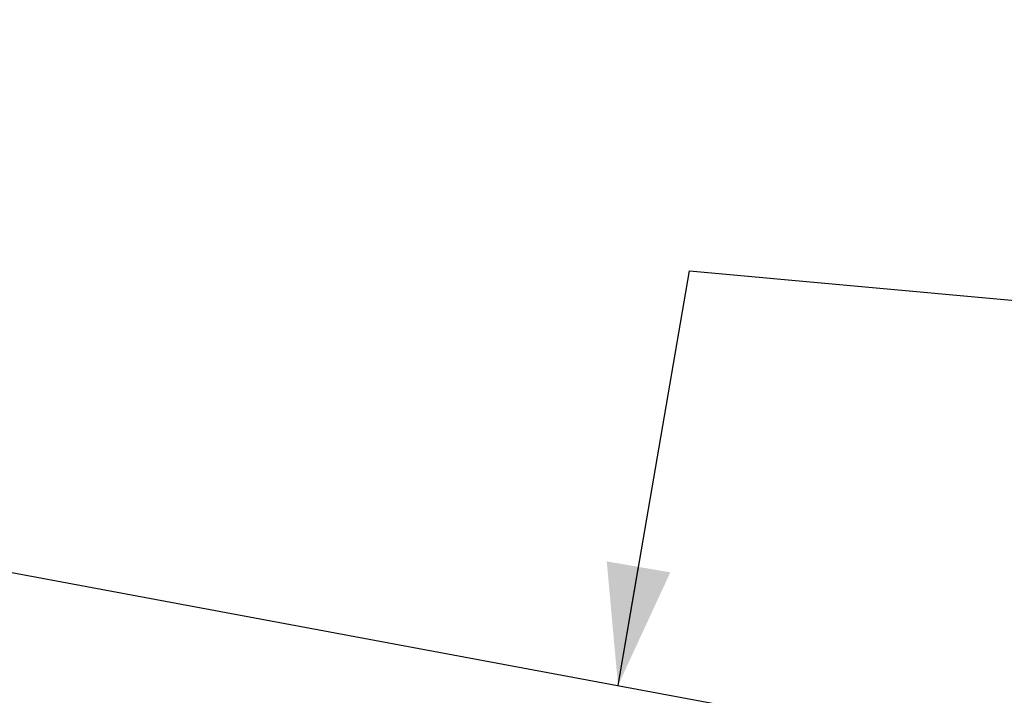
# Model space of a CAD drawing. Header units: millimetres. Extents: x -20520 to 12860, y -2780 to 10870.
# Tile 72 of 147: x -8710 to -7218, y 7585 to 8608. Entities that reach past the tile are written whole.
import ezdxf

# ---------------------------------------------------------------- set-up
doc = ezdxf.new("R2010")
doc.units = ezdxf.units.MM
doc.header["$LTSCALE"] = 0.5
doc.header["$MEASUREMENT"] = 0
doc.linetypes.add('PLINE', pattern=[0])
doc.layers.add('858- Detaljer(Nye konstruksjoner)', color=7, linetype='Continuous')
doc.dimstyles.new('GENERATED_STYLE__1', dxfattribs={"dimtxt": 0.18, "dimasz": 76, "dimexe": 0.18, "dimexo": 0.0625, "dimgap": 0, "dimtad": 0, "dimtih": 1, "dimtoh": 1, "dimdec": 4, "dimzin": 0, "dimdsep": 46, "dimcen": 0.09, "dimadec": 0, "dimazin": 0, "dimtfac": 1, "dimtdec": 4, "dimtmove": 0, "dimatfit": 3, "dimldrblk": 'ARROWHEAD_17', "dimfxl": 1, "dimtolj": 1, "dimtzin": 0, "dimarcsym": 0})
doc.dimstyles.new('GENERATED_STYLE__2', dxfattribs={"dimtxt": 0.18, "dimasz": 182.4, "dimexe": 0.18, "dimexo": 0.0625, "dimgap": 0, "dimtad": 0, "dimtih": 1, "dimtoh": 1, "dimdec": 4, "dimzin": 0, "dimdsep": 46, "dimcen": 0.09, "dimadec": 0, "dimazin": 0, "dimtfac": 1, "dimtdec": 4, "dimtmove": 0, "dimatfit": 3, "dimldrblk": 'ARROWHEAD_5', "dimfxl": 1, "dimtolj": 1, "dimtzin": 0, "dimarcsym": 0})

# ---------------------------------------------------------------- blocks, each defined once
blk = doc.blocks.new('ARROWHEAD_17')
at = {"linetype": 'Continuous'}
for p, q in [((-0.188, -0.7), (0.188, 0.7)), ((0, 0), (-1, 0))]:
    blk.add_line(p, q, dxfattribs=at)
blk = doc.blocks.new('ARROWHEAD_5')
at = {"linetype": 'Continuous'}
blk.add_hatch(color=256, dxfattribs=at).paths.add_polyline_path([(-1, 0.2679), (0, 0), (-1, -0.2679)])
blk.add_line((0, 0), (-1, 0), dxfattribs=at)

msp = doc.modelspace()

# ---------------------------------------------------------------- linework, layer by layer
at = {"layer": '858- Detaljer(Nye konstruksjoner)', "linetype": 'PLINE'}
msp.add_line((-12876, 8544.1), (-6045.7, 7272.1), dxfattribs=at)

# ---------------------------------------------------------------- leaders
at = {"layer": '858- Detaljer(Nye konstruksjoner)', "linetype": 'PLINE', "annotation_type": 0, "has_hookline": 1, "hookline_direction": 0}
for points, dimstyle, text_width in [([(-10986.8, 7346.9), (-10748.8, 8670.2), (-10331.6, 8624.7)], 'GENERATED_STYLE__1', 2111.8), ([(-7803.3, 7599.4), (-7694.8, 8227.6), (-7195.9, 8182.2)], 'GENERATED_STYLE__2', 1965.6)]:
    msp.add_leader(points, dimstyle=dimstyle, dxfattribs=dict(at, text_width=text_width))

doc.saveas('drawing.dxf')
